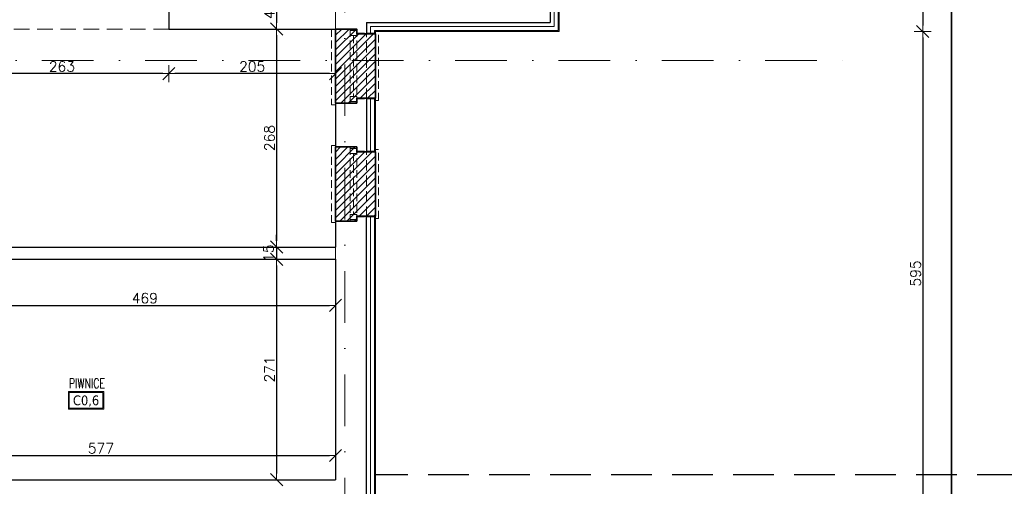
# Model space of a CAD drawing. Header units: millimetres. Extents: x 28291 to 177760, y -399809 to -170937.
# Tile 118 of 256: x 52791 to 54002, y -198023 to -197449. Entities that reach past the tile are written whole.
import ezdxf
from ezdxf.enums import TextEntityAlignment as Align

# ---------------------------------------------------------------- set-up
doc = ezdxf.new("R2010")
doc.units = ezdxf.units.MM
for name, pattern in [('6279-A-FP00$0$DASHED', [0.75, 0.5, -0.25]), ('CARKOVANA', [7.5, 5, -2.5]), ('DASHDOT', [25.4, 12.7, -6.35, 0, -6.35]), ('HIDDEN', [9.525, 6.35, -3.175]), ('HIDDEN2', [4.7625, 3.175, -1.5875])]:
    doc.linetypes.add(name, pattern=pattern)
doc.layers.get('0').update_dxf_attribs({"lineweight": 0})
for name, color, linetype, lineweight in [('!! 0_ Istn-sciany', 3, 'Continuous', 30), ('!! 0_ Istn-widok', 1, 'Continuous', 15), ('!! 0_Istn-cienka', 4, 'Continuous', 9), ('!! 0_Opis_pom', 9, 'Continuous', 13), ('!! 1_ tynk zewn  - nowy', 21, 'Continuous', 20), ('!! 2_ remont Ocieplenie', 4, 'ZIGZAG', 5), ('!! wymiary osi', 250, 'Continuous', 9), ('0-osie-liniA', 14, 'DASHDOT', 5)]:
    doc.layers.add(name, color=color, linetype=linetype, lineweight=lineweight)
for name, color, linetype, lineweight, true_color in [('!! 1_PROJ SCIANY ZREAL - HATCH', 9, 'Continuous', 0, 0x808080), ('!! 1_PROJ ŚCIANY  - zrealizowane', 9, 'Continuous', 35, 0x808080), ('!! 1_Wyburzenia', 252, 'CARKOVANA', 13, 0x696969)]:
    doc.layers.add(name, color=color, linetype=linetype, lineweight=lineweight, true_color=true_color)
doc.styles.add('ARIAL', font='tahoma.ttf')
doc.styles.add('TXT', font='simplex.shx')
doc.linetypes.add('ZIGZAG', pattern='A,0.00254,-5.08,[131,ltypeshp.shx,S=5.08,R=0,X=-5.08,Y=0],-10.16,[131,ltypeshp.shx,S=5.08,R=180,X=5.08,Y=0],-5.08', length=20.32254)
doc.dimstyles.new('DIM50', dxfattribs={"dimscale": 5, "dimtxt": 2.5, "dimasz": 1.5, "dimexe": 0, "dimexo": 0, "dimgap": 0.5, "dimtad": 1, "dimdec": 4, "dimrnd": 0.5, "dimdsep": 46, "dimtxsty": 'TXT', "dimblk1": 'TICK1', "dimblk2": 'TICK1', "dimsah": 1, "dimcen": 0, "dimse1": 1, "dimse2": 1, "dimclrd": 1, "dimclre": 7, "dimclrt": 9, "dimadec": 0, "dimazin": 0, "dimtfac": 1, "dimtdec": 4, "dimtmove": 2, "dimatfit": 3, "dimldrblk": 'TICK1', "dimfxl": 1, "dimtolj": 1, "dimarcsym": 0})

# ---------------------------------------------------------------- blocks, each defined once
blk = doc.blocks.new('BLOK OSI')
at = {"layer": '0-osie-liniA', "ltscale": 5}
for points in [[(53191.21142, -193626.89479), (53191.21142, -199860.81919)], [(48624.30568, -197562.0883), (53810.60983, -197562.0883)]]:
    blk.add_lwpolyline(points, dxfattribs=at)
blk = doc.blocks.new('TICK1')
at = {"color": 2}
blk.add_line((-1, -1), (1, 1), dxfattribs=at)
at = {"color": 0}
for p, q in [((0, 0), (-1, 0)), ((0, -1.4), (0, 1.4))]:
    blk.add_line(p, q, dxfattribs=at)
blk = doc.blocks.new('*D2482')
at = {"layer": '!! wymiary osi', "color": 1, "lineweight": -2, "transparency": 16777216}
blk.add_line((53937.1, -195644.1), (53937.1, -198051.1), dxfattribs=at)
at = {"layer": 'DEFPOINTS', "color": 0, "transparency": 16777216}
for p in [(53228.7, -195636.6), (53228.7, -198058.6), (53937.1, -198058.6)]:
    blk.add_point(p, dxfattribs=at)
at = {"layer": '!! wymiary osi', "color": 1, "lineweight": -2, "transparency": 16777216, "xscale": 7.5, "yscale": 7.5, "zscale": 7.5}
for p, rotation in [((53937.1, -195636.6), 90), ((53937.1, -198058.6), 270)]:
    blk.add_blockref('TICK1', p, dxfattribs=dict(at, rotation=rotation))
at = {"layer": '!! wymiary osi', "color": 9, "transparency": 16777216, "insert": (53928.4, -196847.6), "char_height": 12.5, "attachment_point": 5, "rotation": 90, "style": 'TXT'}
blk.add_mtext('\\A1;2422', dxfattribs=at)
blk = doc.blocks.new('*D2483')
at = {"layer": '!! wymiary osi', "color": 1, "lineweight": -2, "transparency": 16777216}
blk.add_line((53937.1, -198051.1), (53937.1, -195644.1), dxfattribs=at)
at = {"layer": 'DEFPOINTS', "color": 0, "transparency": 16777216}
for p in [(53228.7, -195636.6), (53937.1, -195636.6), (53228.7, -198058.6)]:
    blk.add_point(p, dxfattribs=at)
at = {"layer": '!! wymiary osi', "color": 1, "lineweight": -2, "transparency": 16777216, "xscale": 7.5, "yscale": 7.5, "zscale": 7.5}
for p, rotation in [((53937.1, -195636.6), 90), ((53937.1, -198058.6), 270)]:
    blk.add_blockref('TICK1', p, dxfattribs=dict(at, rotation=rotation))
at = {"layer": '!! wymiary osi', "color": 9, "transparency": 16777216, "insert": (53928.4, -196847.6), "char_height": 12.5, "attachment_point": 5, "rotation": 90, "style": 'TXT'}
blk.add_mtext('\\A1;2422', dxfattribs=at)
blk = doc.blocks.new('*D2490')
at = {"layer": '!! wymiary osi', "color": 1, "lineweight": -2, "transparency": 16777216}
blk.add_line((53901.9, -196847.1), (53901.9, -197456.1), dxfattribs=at)
at = {"layer": 'DEFPOINTS', "color": 0, "transparency": 16777216}
for p in [(53517.4, -196839.6), (53454.7, -197463.6), (53901.9, -197463.6)]:
    blk.add_point(p, dxfattribs=at)
at = {"layer": '!! wymiary osi', "color": 1, "lineweight": -2, "transparency": 16777216, "xscale": 7.5, "yscale": 7.5, "zscale": 7.5}
for p, rotation in [((53901.9, -196839.6), 90), ((53901.9, -197463.6), 270)]:
    blk.add_blockref('TICK1', p, dxfattribs=dict(at, rotation=rotation))
at = {"layer": '!! wymiary osi', "color": 9, "transparency": 16777216, "insert": (53893.1, -197151.6), "char_height": 12.5, "attachment_point": 5, "rotation": 90, "style": 'TXT'}
blk.add_mtext('\\A1;624', dxfattribs=at)
blk = doc.blocks.new('*D2491')
at = {"layer": '!! wymiary osi', "color": 1, "lineweight": -2, "transparency": 16777216}
blk.add_line((53901.9, -197471.1), (53901.9, -198051.1), dxfattribs=at)
at = {"layer": 'DEFPOINTS', "color": 0, "transparency": 16777216}
for p in [(53454.7, -197463.6), (53228.7, -198058.6), (53901.9, -198058.6)]:
    blk.add_point(p, dxfattribs=at)
at = {"layer": '!! wymiary osi', "color": 1, "lineweight": -2, "transparency": 16777216, "xscale": 7.5, "yscale": 7.5, "zscale": 7.5}
for p, rotation in [((53901.9, -197463.6), 90), ((53901.9, -198058.6), 270)]:
    blk.add_blockref('TICK1', p, dxfattribs=dict(at, rotation=rotation))
at = {"layer": '!! wymiary osi', "color": 9, "transparency": 16777216, "insert": (53893.1, -197761.1), "char_height": 12.5, "attachment_point": 5, "rotation": 90, "style": 'TXT'}
blk.add_mtext('\\A1;595', dxfattribs=at)
blk = doc.blocks.new('*D2540')
at = {"layer": '!! wymiary osi', "color": 1, "lineweight": -2, "transparency": 16777216}
blk.add_line((53172.2, -197515.4), (52982.2, -197515.4), dxfattribs=at)
at = {"layer": 'DEFPOINTS', "color": 0, "transparency": 16777216}
for p in [(52974.7, -197460.6), (53179.7, -197460.6), (52974.7, -197515.4)]:
    blk.add_point(p, dxfattribs=at)
at = {"layer": '!! wymiary osi', "color": 1, "lineweight": -2, "transparency": 16777216, "xscale": 7.5, "yscale": 7.5, "zscale": 7.5, "rotation": 180}
blk.add_blockref('TICK1', (52974.7, -197515.4), dxfattribs=at)
at = {"layer": '!! wymiary osi', "color": 1, "lineweight": -2, "transparency": 16777216, "xscale": 7.5, "yscale": 7.5, "zscale": 7.5}
blk.add_blockref('TICK1', (53179.7, -197515.4), dxfattribs=at)
at = {"layer": '!! wymiary osi', "color": 9, "transparency": 16777216, "insert": (53077.2, -197506.7), "char_height": 12.5, "attachment_point": 5, "style": 'TXT'}
blk.add_mtext('\\A1;205', dxfattribs=at)
blk = doc.blocks.new('*D2541')
at = {"layer": '!! wymiary osi', "color": 1, "lineweight": -2, "transparency": 16777216}
blk.add_line((52967.2, -197515.4), (52719.2, -197515.4), dxfattribs=at)
at = {"layer": 'DEFPOINTS', "color": 0, "transparency": 16777216}
for p in [(52711.7, -197460.6), (52974.7, -197460.6), (52711.7, -197515.4)]:
    blk.add_point(p, dxfattribs=at)
at = {"layer": '!! wymiary osi', "color": 1, "lineweight": -2, "transparency": 16777216, "xscale": 7.5, "yscale": 7.5, "zscale": 7.5, "rotation": 180}
blk.add_blockref('TICK1', (52711.7, -197515.4), dxfattribs=at)
at = {"layer": '!! wymiary osi', "color": 1, "lineweight": -2, "transparency": 16777216, "xscale": 7.5, "yscale": 7.5, "zscale": 7.5}
blk.add_blockref('TICK1', (52974.7, -197515.4), dxfattribs=at)
at = {"layer": '!! wymiary osi', "color": 9, "transparency": 16777216, "insert": (52843.2, -197506.7), "char_height": 12.5, "attachment_point": 5, "style": 'TXT'}
blk.add_mtext('\\A1;263', dxfattribs=at)
blk = doc.blocks.new('*D2545')
at = {"layer": '!! wymiary osi', "color": 1, "lineweight": -2, "transparency": 16777216}
blk.add_line((53107.3, -197422.1), (53107.3, -197453.1), dxfattribs=at)
at = {"layer": 'DEFPOINTS', "color": 0, "transparency": 16777216}
for p in [(53167.7, -197414.6), (53107.3, -197460.6), (53167.7, -197460.6)]:
    blk.add_point(p, dxfattribs=at)
at = {"layer": '!! wymiary osi', "color": 1, "lineweight": -2, "transparency": 16777216, "xscale": 7.5, "yscale": 7.5, "zscale": 7.5}
for p, rotation in [((53107.3, -197414.6), 90), ((53107.3, -197460.6), 270)]:
    blk.add_blockref('TICK1', p, dxfattribs=dict(at, rotation=rotation))
at = {"layer": '!! wymiary osi', "color": 9, "transparency": 16777216, "insert": (53098.5, -197437.6), "char_height": 12.5, "attachment_point": 5, "rotation": 90, "style": 'TXT'}
blk.add_mtext('\\A1;46', dxfattribs=at)
blk = doc.blocks.new('*D2546')
at = {"layer": '!! wymiary osi', "color": 1, "lineweight": -2, "transparency": 16777216}
blk.add_line((53107.3, -197468.1), (53107.3, -197721.1), dxfattribs=at)
at = {"layer": 'DEFPOINTS', "color": 0, "transparency": 16777216}
for p in [(53167.7, -197460.6), (53107.3, -197728.6), (53179.7, -197728.6)]:
    blk.add_point(p, dxfattribs=at)
at = {"layer": '!! wymiary osi', "color": 1, "lineweight": -2, "transparency": 16777216, "xscale": 7.5, "yscale": 7.5, "zscale": 7.5}
for p, rotation in [((53107.3, -197460.6), 90), ((53107.3, -197728.6), 270)]:
    blk.add_blockref('TICK1', p, dxfattribs=dict(at, rotation=rotation))
at = {"layer": '!! wymiary osi', "color": 9, "transparency": 16777216, "insert": (53098.5, -197594.6), "char_height": 12.5, "attachment_point": 5, "rotation": 90, "style": 'TXT'}
blk.add_mtext('\\A1;268', dxfattribs=at)
blk = doc.blocks.new('*D2547')
at = {"layer": '!! wymiary osi', "color": 1, "lineweight": -2, "transparency": 16777216}
for p, q in [((53107.3, -197721.1), (53107.3, -197713.6)), ((53107.3, -197728.6), (53107.3, -197743.6)), ((53107.3, -197751.1), (53107.3, -197758.6))]:
    blk.add_line(p, q, dxfattribs=at)
at = {"layer": 'DEFPOINTS', "color": 0, "transparency": 16777216}
for p in [(53179.7, -197728.6), (53107.3, -197743.6), (53179.7, -197743.6)]:
    blk.add_point(p, dxfattribs=at)
at = {"layer": '!! wymiary osi', "color": 1, "lineweight": -2, "transparency": 16777216, "xscale": 7.5, "yscale": 7.5, "zscale": 7.5}
for p, rotation in [((53107.3, -197728.6), 270), ((53107.3, -197743.6), 90)]:
    blk.add_blockref('TICK1', p, dxfattribs=dict(at, rotation=rotation))
at = {"layer": '!! wymiary osi', "color": 9, "transparency": 16777216, "insert": (53097.3, -197736.1), "char_height": 12.5, "attachment_point": 5, "rotation": 90, "style": 'TXT'}
blk.add_mtext('\\A1;15', dxfattribs=at)
blk = doc.blocks.new('*D2548')
at = {"layer": '!! wymiary osi', "color": 1, "lineweight": -2, "transparency": 16777216}
blk.add_line((53107.3, -197751.1), (53107.3, -198007.1), dxfattribs=at)
at = {"layer": 'DEFPOINTS', "color": 0, "transparency": 16777216}
for p in [(53179.7, -197743.6), (53107.3, -198014.6), (53179.7, -198014.6)]:
    blk.add_point(p, dxfattribs=at)
at = {"layer": '!! wymiary osi', "color": 1, "lineweight": -2, "transparency": 16777216, "xscale": 7.5, "yscale": 7.5, "zscale": 7.5}
for p, rotation in [((53107.3, -197743.6), 90), ((53107.3, -198014.6), 270)]:
    blk.add_blockref('TICK1', p, dxfattribs=dict(at, rotation=rotation))
at = {"layer": '!! wymiary osi', "color": 9, "transparency": 16777216, "insert": (53098.5, -197879.1), "char_height": 12.5, "attachment_point": 5, "rotation": 90, "style": 'TXT'}
blk.add_mtext('\\A1;271', dxfattribs=at)
blk = doc.blocks.new('*D2551')
at = {"layer": '!! wymiary osi', "color": 1, "lineweight": -2, "transparency": 16777216}
blk.add_line((52610.2, -197984.8), (53172.2, -197984.8), dxfattribs=at)
at = {"layer": 'DEFPOINTS', "color": 0, "transparency": 16777216}
for p in [(53179.7, -197984.8), (52602.7, -198014.6), (53179.7, -198014.6)]:
    blk.add_point(p, dxfattribs=at)
at = {"layer": '!! wymiary osi', "color": 1, "lineweight": -2, "transparency": 16777216, "xscale": 7.5, "yscale": 7.5, "zscale": 7.5, "rotation": 180}
blk.add_blockref('TICK1', (52602.7, -197984.8), dxfattribs=at)
at = {"layer": '!! wymiary osi', "color": 1, "lineweight": -2, "transparency": 16777216, "xscale": 7.5, "yscale": 7.5, "zscale": 7.5}
blk.add_blockref('TICK1', (53179.7, -197984.8), dxfattribs=at)
at = {"layer": '!! wymiary osi', "color": 9, "transparency": 16777216, "insert": (52891.2, -197976), "char_height": 12.5, "attachment_point": 5, "style": 'TXT'}
blk.add_mtext('\\A1;577', dxfattribs=at)
blk = doc.blocks.new('*D2558')
at = {"layer": '!! wymiary osi', "color": 1, "lineweight": -2, "transparency": 16777216}
blk.add_line((52718.2, -197800.3), (53172.2, -197800.3), dxfattribs=at)
at = {"layer": 'DEFPOINTS', "color": 0, "transparency": 16777216}
for p in [(52710.7, -197743.6), (53179.7, -197743.6), (53179.7, -197800.3)]:
    blk.add_point(p, dxfattribs=at)
at = {"layer": '!! wymiary osi', "color": 1, "lineweight": -2, "transparency": 16777216, "xscale": 7.5, "yscale": 7.5, "zscale": 7.5, "rotation": 180}
blk.add_blockref('TICK1', (52710.7, -197800.3), dxfattribs=at)
at = {"layer": '!! wymiary osi', "color": 1, "lineweight": -2, "transparency": 16777216, "xscale": 7.5, "yscale": 7.5, "zscale": 7.5}
blk.add_blockref('TICK1', (53179.7, -197800.3), dxfattribs=at)
at = {"layer": '!! wymiary osi', "color": 9, "transparency": 16777216, "insert": (52945.2, -197791.5), "char_height": 12.5, "attachment_point": 5, "style": 'TXT'}
blk.add_mtext('\\A1;469', dxfattribs=at)

msp = doc.modelspace()

# ---------------------------------------------------------------- hatches: boundary and pattern name
at = {"layer": '!! 1_PROJ SCIANY ZREAL - HATCH'}
h = msp.add_hatch(dxfattribs=at)
h.set_pattern_fill('ANSI31', color=256, scale=2)
h.paths.add_polyline_path([(53228.71142, -197466.5883), (53205.71142, -197466.5883), (53205.71142, -197460.5883), (53179.71142, -197460.5883), (53179.71142, -197551.5883), (53205.71142, -197551.5883), (53205.71142, -197545.5883), (53228.71142, -197545.5883)])
h = msp.add_hatch(dxfattribs=at)
h.set_pattern_fill('ANSI31', color=256, scale=2)
h.paths.add_polyline_path([(53228.71142, -197611.5883), (53205.71142, -197611.5883), (53205.71142, -197605.5883), (53179.71142, -197605.5883), (53179.71142, -197696.5883), (53205.71142, -197696.5883), (53205.71142, -197690.5883), (53228.71142, -197690.5883)])

# ---------------------------------------------------------------- linework, layer by layer
at = {"layer": '!! 0_ Istn-sciany'}
for points in [[(53443.71142, -196839.5883), (53443.71142, -197452.5883)], [(52974.71142, -197414.5883), (52974.71142, -197460.5883)], [(53217.71142, -197452.5883), (53217.71142, -197465.5883)], [(53217.71142, -197452.5883), (53443.71142, -197452.5883)], [(52974.71142, -197460.5883), (53179.71142, -197460.5883)], [(53217.71142, -197546.5883), (53217.71142, -197610.5883)], [(53217.71142, -197546.5883), (53217.71142, -197610.5883)], [(53179.71142, -197551.5883), (53179.71142, -197605.5883)], [(51966.71142, -197643.5883), (51966.71142, -198058.5883), (53217.71142, -198058.5883), (53217.71142, -197691.5883)], [(53179.71142, -197696.5883), (53179.71142, -197728.5883)], [(52710.71142, -197728.5883), (53179.71142, -197728.5883)], [(52710.71142, -197743.5883), (53179.71142, -197743.5883)], [(53179.71142, -197743.5883), (53179.71142, -198014.5883)], [(52602.71142, -198014.5883), (53179.71142, -198014.5883)]]:
    msp.add_lwpolyline(points, dxfattribs=at)
at = {"layer": '!! 0_ Istn-sciany', "linetype": '6279-A-FP00$0$DASHED', "ltscale": 100}
msp.add_lwpolyline([(52021.71142, -199507.5883), (54618.70425, -199507.5883), (54618.70425, -198008.58823), (53228.71142, -198008.5883)], dxfattribs=at)
at = {"layer": '!! 0_ Istn-widok'}
for points in [[(53179.71142, -197460.5883), (53179.71142, -197414.5883)], [(53179.71142, -197728.5883), (53179.71142, -197743.5883)]]:
    msp.add_lwpolyline(points, dxfattribs=at)
at = {"layer": '!! 0_ Istn-widok', "linetype": 'HIDDEN', "ltscale": 3}
msp.add_lwpolyline([(52974.71142, -197460.5883), (52711.71142, -197460.5883)], dxfattribs=at)
at = {"layer": '!! 0_Istn-cienka', "linetype": 'HIDDEN', "ltscale": 2}
for points in [[(53179.71142, -197460.5883), (53179.71142, -197551.5883)], [(53217.71142, -197546.5883), (53217.71142, -197465.5883)], [(53179.71142, -197605.5883), (53179.71142, -197696.5883)], [(53217.71142, -197691.5883), (53217.71142, -197610.5883)]]:
    msp.add_lwpolyline(points, dxfattribs=at)
at = {"layer": '!! 0_Opis_pom', "ltscale": 0.7}
for points in [[(52851.17793, -197927.95354), (52894.69793, -197927.95354), (52894.69793, -197906.19354), (52851.17793, -197906.19354)], [(52852.26593, -197926.86554), (52893.60993, -197926.86554), (52893.60993, -197907.28154), (52852.26593, -197907.28154)]]:
    msp.add_lwpolyline(points, close=True, dxfattribs=at)
at = {"layer": '!! 1_ tynk zewn  - nowy'}
for points in [[(53227.71142, -197466.5883), (53227.71142, -197462.5883), (53453.71142, -197462.5883), (53453.71142, -196839.5883)], [(53228.71142, -197466.5883), (53228.71142, -197463.5883), (53454.71142, -197463.5883), (53454.71142, -196839.5883)], [(53227.71142, -197611.5883), (53227.71142, -197545.5883)], [(53228.71142, -197611.5883), (53228.71142, -197545.5883)], [(53227.71142, -197690.5883), (53227.71142, -198058.5883)], [(53228.71142, -197690.5883), (53228.71142, -198058.5883)]]:
    msp.add_lwpolyline(points, dxfattribs=at)
at = {"layer": '!! 1_PROJ ŚCIANY  - zrealizowane'}
for points in [[(53228.71142, -197466.5883), (53205.71142, -197466.5883), (53205.71142, -197460.5883), (53179.71142, -197460.5883), (53179.71142, -197551.5883), (53205.71142, -197551.5883), (53205.71142, -197545.5883), (53228.71142, -197545.5883)], [(53228.71142, -197611.5883), (53205.71142, -197611.5883), (53205.71142, -197605.5883), (53179.71142, -197605.5883), (53179.71142, -197696.5883), (53205.71142, -197696.5883), (53205.71142, -197690.5883), (53228.71142, -197690.5883)]]:
    msp.add_lwpolyline(points, close=True, dxfattribs=at)
at = {"layer": '!! 1_Wyburzenia', "linetype": 'HIDDEN2', "ltscale": 3}
for points in [[(53174.71142, -197460.5883), (53174.71142, -197553.5883)], [(53179.71142, -197460.5883), (53205.71142, -197460.5883)], [(53197.71142, -197460.5883), (53197.71142, -197551.5883)], [(53205.71142, -197460.5883), (53205.71142, -197465.5883)], [(53205.71142, -197460.5883), (53205.71142, -197551.5883)], [(53205.71142, -197465.5883), (53217.71142, -197465.5883)], [(53205.71142, -197465.5883), (53217.71142, -197465.5883)], [(53217.71142, -197465.5883), (53228.71142, -197465.5883)], [(53227.71142, -197463.5883), (53232.71142, -197463.5883)], [(53232.71142, -197548.5883), (53232.71142, -197463.5883)], [(53201.71142, -197468.5883), (53201.71142, -197543.5883)], [(53205.71142, -197466.5883), (53228.71142, -197466.5883)], [(53205.71142, -197545.5883), (53228.71142, -197545.5883)], [(53205.71142, -197546.5883), (53205.71142, -197551.5883)], [(53205.71142, -197546.5883), (53217.71142, -197546.5883)], [(53205.71142, -197546.5883), (53217.71142, -197546.5883)], [(53217.71142, -197546.5883), (53228.71142, -197546.5883)], [(53227.71142, -197548.5883), (53232.71142, -197548.5883)], [(53179.71142, -197553.5883), (53174.71142, -197553.5883)], [(53179.71142, -197551.5883), (53205.71142, -197551.5883)], [(53174.71142, -197603.5883), (53174.71142, -197698.5883)], [(53179.71142, -197603.5883), (53174.71142, -197603.5883)], [(53179.71142, -197605.5883), (53205.71142, -197605.5883)], [(53197.71142, -197605.5883), (53197.71142, -197696.5883)], [(53205.71142, -197605.5883), (53205.71142, -197610.5883)], [(53205.71142, -197605.5883), (53205.71142, -197696.5883)], [(53205.71142, -197610.5883), (53217.71142, -197610.5883)], [(53205.71142, -197611.5883), (53228.71142, -197611.5883)], [(53217.71142, -197610.5883), (53228.71142, -197610.5883)], [(53227.71142, -197608.5883), (53232.71142, -197608.5883)], [(53232.71142, -197693.5883), (53232.71142, -197608.5883)], [(53201.71142, -197613.5883), (53201.71142, -197688.5883)], [(53205.71142, -197690.5883), (53228.71142, -197690.5883)], [(53205.71142, -197691.5883), (53205.71142, -197696.5883)], [(53205.71142, -197691.5883), (53217.71142, -197691.5883)], [(53217.71142, -197691.5883), (53228.71142, -197691.5883)], [(53227.71142, -197693.5883), (53232.71142, -197693.5883)], [(53179.71142, -197698.5883), (53174.71142, -197698.5883)], [(53179.71142, -197696.5883), (53205.71142, -197696.5883)]]:
    msp.add_lwpolyline(points, dxfattribs=at)
for points in [[(53205.71142, -197462.5883), (53205.71142, -197468.5883), (53197.71142, -197468.5883), (53197.71142, -197462.5883)], [(53205.71142, -197543.5883), (53205.71142, -197549.5883), (53197.71142, -197549.5883), (53197.71142, -197543.5883)], [(53205.71142, -197607.5883), (53205.71142, -197613.5883), (53197.71142, -197613.5883), (53197.71142, -197607.5883)], [(53205.71142, -197688.5883), (53205.71142, -197694.5883), (53197.71142, -197694.5883), (53197.71142, -197688.5883)]]:
    msp.add_lwpolyline(points, close=True, dxfattribs=at)
at = {"layer": '!! 2_ remont Ocieplenie', "linetype": 'ZIGZAG', "ltscale": 0.75}
for points in [[(53222.71142, -197466.5883), (53222.71142, -197457.5883), (53448.71142, -197457.5883), (53448.71142, -196839.5883)], [(53222.71142, -197611.5883), (53222.71142, -197545.5883)], [(53222.71142, -197690.5883), (53222.71142, -198058.5883)]]:
    msp.add_lwpolyline(points, dxfattribs=at)

# ---------------------------------------------------------------- block references
at = {"layer": '!! 0_ Istn-sciany'}
msp.add_blockref('BLOK OSI', (0, 63), dxfattribs=at)

# ---------------------------------------------------------------- texts
at = {"layer": '!! 0_Opis_pom', "ltscale": 0.7, "style": 'TXT', "width": 0.7}
msp.add_text('PIWNICE', height=12, dxfattribs=at).set_placement((52874.05306, -197902.14722), align=Align.CENTER)
at = {"layer": '!! 0_Opis_pom', "ltscale": 0.7, "style": 'ARIAL'}
msp.add_attdef('C0,6', text='', height=11.968, dxfattribs=at).set_placement((52872.93793, -197917.07354), align=Align.MIDDLE_CENTER)

# ---------------------------------------------------------------- dimensions: what is measured, and where the dimension line sits
at = {"layer": '!! wymiary osi'}
for base, p1, p2, picture, middle in [((53937.12127, -198058.5883), (53228.71142, -195636.5883), (53228.71142, -198058.5883), '*D2482', (53928.37127, -196847.5883)), ((53937.12127, -195636.5883), (53228.71142, -198058.5883), (53228.71142, -195636.5883), '*D2483', (53928.37127, -196847.5883)), ((53901.87501, -197463.5883), (53517.41298, -196839.5883), (53454.71142, -197463.5883), '*D2490', (53893.12501, -197151.5883)), ((53107.26932, -197460.5883), (53167.71142, -197414.5883), (53167.71142, -197460.5883), '*D2545', (53098.51932, -197437.5883)), ((53107.26932, -197728.5883), (53167.71142, -197460.5883), (53179.71142, -197728.5883), '*D2546', (53098.51932, -197594.5883)), ((53901.87501, -198058.5883), (53454.71142, -197463.5883), (53228.71142, -198058.5883), '*D2491', (53893.12501, -197761.0883)), ((53107.26932, -197743.5883), (53179.71142, -197728.5883), (53179.71142, -197743.5883), '*D2547', (53097.26932, -197736.0883)), ((53107.26932, -198014.5883), (53179.71142, -197743.5883), (53179.71142, -198014.5883), '*D2548', (53098.51932, -197879.0883))]:
    dim = msp.add_linear_dim(base=base, p1=p1, p2=p2, angle=90, dimstyle='DIM50', dxfattribs=at)
    dim.commit()
    dim.dimension.update_dxf_attribs({"geometry": picture, "text_midpoint": middle})
for base, p1, p2, picture, middle in [((52711.71142, -197515.42137), (52974.71142, -197460.5883), (52711.71142, -197460.5883), '*D2541', (52843.21142, -197506.67137)), ((52974.71142, -197515.42137), (53179.71142, -197460.5883), (52974.71142, -197460.5883), '*D2540', (53077.21142, -197506.67137)), ((53179.71142, -197800.28304), (52710.71142, -197743.5883), (53179.71142, -197743.5883), '*D2558', (52945.21142, -197791.53304)), ((53179.71142, -197984.75943), (52602.71142, -198014.5883), (53179.71142, -198014.5883), '*D2551', (52891.21142, -197976.00943))]:
    dim = msp.add_linear_dim(base=base, p1=p1, p2=p2, dimstyle='DIM50', dxfattribs=at)
    dim.commit()
    dim.dimension.update_dxf_attribs({"geometry": picture, "text_midpoint": middle})

doc.saveas('drawing.dxf')
